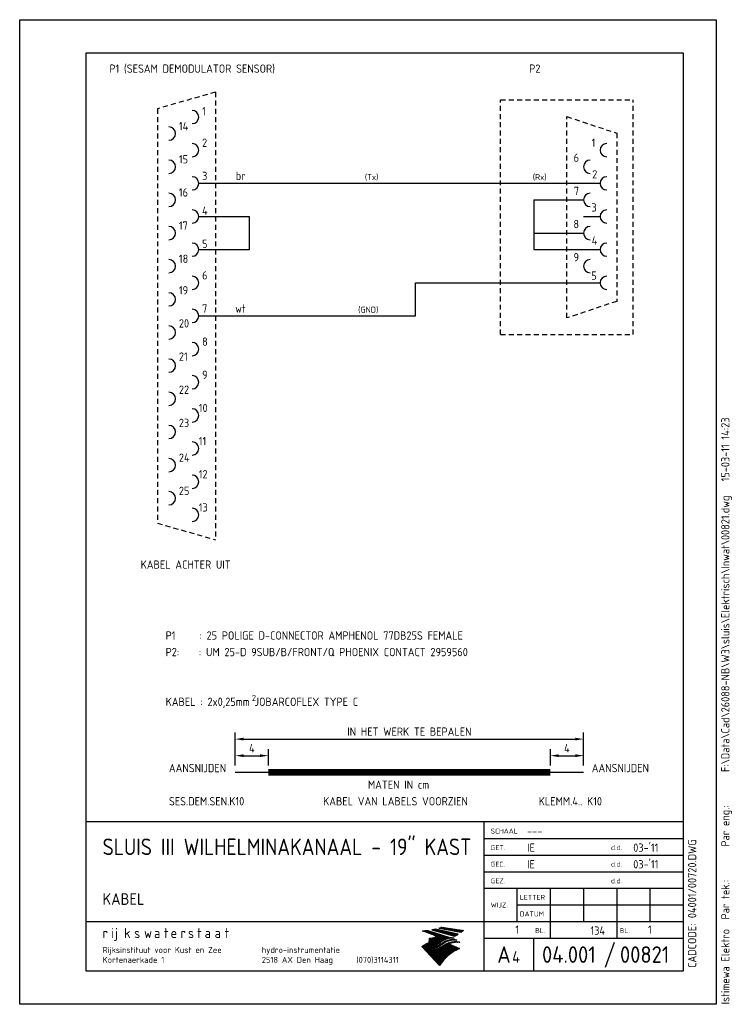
# Model space of a CAD drawing. Extents: x 0 to 215, y 0 to 297.
import ezdxf
from ezdxf.enums import TextEntityAlignment as Align

# ---------------------------------------------------------------- set-up
doc = ezdxf.new("R2010")
doc.units = 0
doc.header["$MEASUREMENT"] = 0
doc.header["$PDMODE"] = 3
doc.header["$PDSIZE"] = -2
doc.linetypes.add('STREEP', pattern=[2.5, 1.5, -1])
doc.layers.get('0').update_dxf_attribs({"linetype": 'CONTINUOUS'})
doc.layers.get('Defpoints').update_dxf_attribs({"linetype": 'CONTINUOUS'})
for name, color, linetype in [('025', 1, 'CONTINUOUS'), ('8', 4, 'CONTINUOUS'), ('L018', 7, 'CONTINUOUS'), ('L025', 4, 'CONTINUOUS'), ('L035', 2, 'CONTINUOUS'), ('L050', 6, 'CONTINUOUS'), ('L070', 1, 'CONTINUOUS'), ('T025', 4, 'CONTINUOUS'), ('T035', 2, 'CONTINUOUS'), ('T050', 6, 'CONTINUOUS')]:
    doc.layers.add(name, color=color, linetype=linetype)
doc.styles.add('ISO', font='ISO')
doc.styles.get("Standard").update_dxf_attribs({"font": 'iso.shx'})
doc.dimstyles.new('iso', dxfattribs={"dimtxt": 2.5, "dimasz": 2.5, "dimexe": 2, "dimexo": 2, "dimgap": 1, "dimtad": 1, "dimdsep": 46, "dimtxsty": 'Standard', "dimcen": -3, "dimclrd": 256, "dimclre": 256, "dimclrt": 4, "dimadec": 0, "dimazin": 0, "dimtfac": 0.72, "dimtix": 1, "dimtmove": 2, "dimatfit": 3, "dimfxl": 0, "dimtolj": 1, "dimarcsym": 0})

# ---------------------------------------------------------------- blocks, each defined once
blk = doc.blocks.new('*X3')
at = {"color": 0}
for p, q in [((124.46, 22.92), (124.55, 23.01)), ((124.58, 22.9), (124.79, 23.11)), ((124.7, 22.88), (125.06, 23.23)), ((124.82, 22.86), (125.23, 23.27)), ((124.94, 22.83), (125.35, 23.25)), ((125.06, 22.81), (125.48, 23.23)), ((125.18, 22.79), (125.6, 23.21)), ((125.3, 22.77), (125.72, 23.19)), ((125.42, 22.74), (125.85, 23.17)), ((125.54, 22.72), (125.97, 23.16)), ((125.65, 22.7), (126.09, 23.14)), ((125.77, 22.68), (126.22, 23.12)), ((125.89, 22.66), (126.34, 23.1)), ((126.01, 22.63), (126.46, 23.08)), ((126.13, 22.61), (126.58, 23.06)), ((126.25, 22.59), (126.71, 23.05)), ((126.37, 22.57), (126.83, 23.03)), ((126.49, 22.54), (126.95, 23.01)), ((126.61, 22.52), (127.08, 22.99)), ((126.73, 22.5), (127.2, 22.97)), ((126.85, 22.48), (127.32, 22.95)), ((126.97, 22.46), (127.44, 22.93)), ((127.08, 22.43), (127.57, 22.92)), ((127.2, 22.41), (127.69, 22.9)), ((127.32, 22.39), (127.81, 22.88)), ((127.44, 22.37), (127.94, 22.86)), ((127.56, 22.34), (128.06, 22.84)), ((127.68, 22.32), (128.18, 22.82)), ((127.8, 22.3), (128.31, 22.8)), ((127.92, 22.28), (128.43, 22.79)), ((128.04, 22.25), (128.55, 22.77)), ((128.16, 22.23), (128.67, 22.75)), ((128.28, 22.21), (128.8, 22.73)), ((128.4, 22.19), (128.92, 22.71)), ((128.51, 22.17), (129.04, 22.69)), ((128.63, 22.14), (129.17, 22.68)), ((128.75, 22.12), (129.29, 22.66)), ((128.87, 22.1), (129.41, 22.64)), ((128.99, 22.08), (129.53, 22.62)), ((129.11, 22.05), (129.66, 22.6)), ((129.23, 22.03), (129.78, 22.58)), ((129.35, 22.01), (129.9, 22.56)), ((129.47, 21.99), (130.03, 22.55)), ((129.59, 21.96), (130.15, 22.53)), ((129.71, 21.94), (130.27, 22.51)), ((129.82, 21.92), (130.39, 22.49)), ((129.94, 21.9), (130.52, 22.47)), ((130.06, 21.88), (130.64, 22.45)), ((130.18, 21.85), (130.76, 22.43)), ((130.3, 21.83), (130.89, 22.42)), ((130.42, 21.81), (131.01, 22.4)), ((130.54, 21.79), (131.13, 22.38)), ((130.66, 21.76), (131.26, 22.36)), ((130.78, 21.74), (131.38, 22.34)), ((130.9, 21.72), (131.5, 22.32)), ((131.02, 21.7), (131.62, 22.31)), ((131.46, 22), (131.75, 22.29))]:
    blk.add_line(p, q, dxfattribs=at)
blk = doc.blocks.new('*X2')
at = {"color": 0}
for p, q in [((122.38, 22.4), (122.44, 22.45)), ((122.49, 22.37), (122.61, 22.48)), ((122.61, 22.34), (122.78, 22.52)), ((122.72, 22.31), (122.96, 22.55)), ((122.83, 22.28), (123.14, 22.59)), ((122.94, 22.25), (123.33, 22.64)), ((123.05, 22.22), (123.47, 22.64)), ((123.16, 22.18), (123.58, 22.61)), ((123.27, 22.15), (123.7, 22.58)), ((123.38, 22.12), (123.81, 22.56)), ((123.49, 22.09), (123.93, 22.53)), ((123.6, 22.06), (124.04, 22.5)), ((123.71, 22.03), (124.16, 22.48)), ((123.82, 22), (124.28, 22.45)), ((123.94, 21.97), (124.39, 22.43)), ((124.05, 21.94), (124.51, 22.4)), ((124.16, 21.91), (124.62, 22.37)), ((124.27, 21.88), (124.74, 22.35)), ((124.38, 21.85), (124.85, 22.32)), ((124.49, 21.82), (124.97, 22.29)), ((124.6, 21.79), (125.08, 22.27)), ((124.71, 21.76), (125.2, 22.24)), ((124.82, 21.73), (125.31, 22.22)), ((124.93, 21.7), (125.43, 22.19)), ((125.04, 21.66), (125.54, 22.16)), ((125.15, 21.63), (125.66, 22.14)), ((125.27, 21.6), (125.77, 22.11)), ((125.38, 21.57), (125.89, 22.08)), ((125.49, 21.54), (126, 22.06)), ((125.6, 21.51), (126.12, 22.03)), ((125.71, 21.48), (126.23, 22.01)), ((125.82, 21.45), (126.35, 21.98)), ((125.93, 21.42), (126.46, 21.95)), ((126.04, 21.39), (126.58, 21.93)), ((126.15, 21.36), (126.69, 21.9)), ((126.26, 21.33), (126.81, 21.87)), ((126.37, 21.3), (126.92, 21.85)), ((126.48, 21.27), (127.04, 21.82)), ((126.6, 21.24), (127.15, 21.8)), ((126.71, 21.21), (127.27, 21.77)), ((126.82, 21.18), (127.38, 21.74)), ((126.93, 21.14), (127.5, 21.72)), ((127.04, 21.11), (127.62, 21.69)), ((127.15, 21.08), (127.73, 21.66)), ((127.26, 21.05), (127.85, 21.64)), ((127.37, 21.02), (127.96, 21.61)), ((127.48, 20.99), (128.08, 21.59)), ((127.59, 20.96), (128.19, 21.56)), ((127.7, 20.93), (128.31, 21.53)), ((127.81, 20.9), (128.42, 21.51)), ((127.93, 20.87), (128.54, 21.48)), ((128.04, 20.84), (128.65, 21.45)), ((128.15, 20.81), (128.77, 21.43)), ((128.26, 20.78), (128.88, 21.4)), ((128.37, 20.75), (129, 21.38)), ((128.48, 20.72), (129.11, 21.35)), ((128.59, 20.69), (129.23, 21.32)), ((128.7, 20.66), (129.34, 21.3)), ((128.81, 20.62), (129.46, 21.27)), ((128.92, 20.59), (129.57, 21.24)), ((129.03, 20.56), (129.69, 21.22)), ((129.24, 20.63), (129.8, 21.19)), ((129.5, 20.75), (129.92, 21.17)), ((129.79, 20.89), (130.03, 21.14)), ((130.1, 21.07), (130.15, 21.11))]:
    blk.add_line(p, q, dxfattribs=at)
blk = doc.blocks.new('*X1')
at = {"color": 0}
for p, q in [((119.5, 22.2), (119.5, 22.21)), ((119.6, 22.16), (119.64, 22.2)), ((119.7, 22.12), (119.79, 22.21)), ((119.8, 22.08), (119.93, 22.21)), ((119.9, 22.04), (120.07, 22.21)), ((120, 22), (120.22, 22.22)), ((120.1, 21.96), (120.37, 22.22)), ((120.2, 21.92), (120.52, 22.23)), ((120.31, 21.88), (120.67, 22.24)), ((120.41, 21.84), (120.82, 22.25)), ((120.51, 21.79), (120.98, 22.26)), ((120.61, 21.75), (121.12, 22.27)), ((120.71, 21.71), (121.23, 22.23)), ((120.81, 21.67), (121.33, 22.2)), ((120.91, 21.63), (121.44, 22.16)), ((121.01, 21.59), (121.55, 22.13)), ((121.11, 21.55), (121.65, 22.09)), ((121.21, 21.51), (121.76, 22.06)), ((121.31, 21.47), (121.87, 22.02)), ((121.41, 21.43), (121.97, 21.99)), ((121.51, 21.39), (122.08, 21.95)), ((121.62, 21.35), (122.19, 21.92)), ((121.72, 21.31), (122.29, 21.88)), ((121.82, 21.27), (122.4, 21.85)), ((121.92, 21.23), (122.51, 21.82)), ((122.02, 21.18), (122.61, 21.78)), ((122.12, 21.14), (122.72, 21.75)), ((122.22, 21.1), (122.83, 21.71)), ((122.32, 21.06), (122.93, 21.68)), ((122.42, 21.02), (123.04, 21.64)), ((122.52, 20.98), (123.15, 21.61)), ((122.62, 20.94), (123.25, 21.57)), ((122.72, 20.9), (123.36, 21.54)), ((122.82, 20.86), (123.47, 21.5)), ((122.92, 20.82), (123.57, 21.47)), ((123.03, 20.78), (123.68, 21.43)), ((123.1, 19.86), (124.43, 21.19)), ((123.13, 20.74), (123.79, 21.4)), ((123.23, 20.7), (123.89, 21.36)), ((123.33, 20.66), (124, 21.33)), ((123.38, 20), (124.53, 21.15)), ((123.41, 19.32), (125.07, 20.98)), ((123.43, 20.62), (124.11, 21.29)), ((123.53, 20.57), (124.21, 21.26)), ((123.63, 20.53), (124.32, 21.22)), ((123.7, 19.48), (125.17, 20.95)), ((123.71, 20.19), (124.64, 21.12)), ((124.03, 20.37), (124.75, 21.08)), ((124.06, 19.69), (125.28, 20.91)), ((124.13, 20.33), (124.85, 21.05)), ((124.23, 20.29), (124.96, 21.01)), ((124.58, 20.07), (125.39, 20.88)), ((124.73, 20.08), (125.49, 20.84)), ((124.83, 20.04), (125.6, 20.81)), ((119.4, 17.3), (120.02, 17.92)), ((119.47, 17.22), (120.35, 18.1)), ((119.54, 17.15), (120.64, 18.25)), ((119.61, 17.08), (120.91, 18.38)), ((119.68, 17), (121.18, 18.5)), ((119.74, 16.93), (121.43, 18.62)), ((119.81, 16.86), (121.61, 18.65)), ((119.88, 16.78), (121.76, 18.66)), ((119.95, 16.71), (121.92, 18.68)), ((120.02, 16.64), (121.47, 18.09)), ((120.09, 16.57), (121.46, 17.94)), ((120.15, 16.49), (121.59, 17.93)), ((120.22, 16.42), (121.74, 17.94)), ((120.29, 16.35), (121.9, 17.95)), ((121.45, 17.36), (122.05, 17.97)), ((121.51, 18.98), (121.86, 19.33)), ((121.52, 18.85), (122.02, 19.35)), ((121.52, 19.13), (121.71, 19.32)), ((121.52, 19.28), (121.56, 19.31)), ((121.52, 18.14), (122.08, 18.7)), ((121.54, 19.57), (121.89, 19.93)), ((121.55, 19.72), (121.74, 19.91)), ((121.55, 19.87), (121.59, 19.91)), ((121.59, 19.48), (122.05, 19.94)), ((121.59, 17.37), (122.22, 17.99)), ((121.67, 18.86), (122.19, 19.37)), ((121.67, 18.15), (122.24, 18.72)), ((121.74, 19.49), (122.22, 19.97)), ((121.74, 17.38), (122.39, 18.02)), ((121.82, 18.87), (122.36, 19.4)), ((121.83, 18.16), (122.42, 18.76)), ((121.9, 19.51), (122.39, 20)), ((121.9, 17.39), (122.56, 18.05)), ((121.98, 18.88), (122.54, 19.44)), ((121.99, 18.18), (122.6, 18.8)), ((122.06, 19.53), (122.58, 20.05)), ((122.06, 17.41), (122.75, 18.09)), ((122.14, 18.9), (122.73, 19.49)), ((122.15, 18.21), (122.79, 18.84)), ((122.23, 17.44), (122.94, 18.14)), ((122.24, 19.56), (122.78, 20.11)), ((122.31, 18.93), (122.93, 19.56)), ((122.32, 18.24), (122.99, 18.9)), ((122.35, 14.16), (126.25, 18.06)), ((122.4, 17.47), (123.14, 18.2)), ((122.41, 14.09), (126.58, 18.25)), ((122.42, 19.61), (122.99, 20.18)), ((122.48, 14.01), (126.85, 18.38)), ((122.5, 18.98), (123.15, 19.63)), ((122.51, 18.28), (123.2, 18.97)), ((122.55, 13.94), (127.09, 18.48)), ((122.58, 17.51), (123.35, 18.28)), ((122.62, 19.67), (123.23, 20.28)), ((122.62, 13.87), (127.31, 18.56)), ((122.69, 13.79), (127.52, 18.62)), ((122.7, 19.04), (123.4, 19.73)), ((122.7, 18.33), (123.43, 19.06)), ((122.76, 13.72), (127.71, 18.68)), ((122.77, 17.56), (123.58, 18.36)), ((122.82, 13.65), (127.41, 18.23)), ((122.85, 19.75), (123.5, 20.4)), ((122.89, 13.57), (127.5, 18.18)), ((122.91, 18.39), (123.68, 19.17)), ((122.92, 19.11), (123.67, 19.87)), ((122.96, 13.5), (127.6, 18.14)), ((122.98, 17.62), (123.83, 18.47)), ((123.03, 13.43), (127.7, 18.1)), ((123.1, 13.36), (127.8, 18.05)), ((123.13, 18.48), (123.96, 19.31)), ((123.15, 19.21), (123.97, 20.03)), ((123.17, 13.28), (127.89, 18.01)), ((123.19, 17.69), (124.11, 18.61)), ((123.24, 13.21), (127.99, 17.96)), ((123.3, 13.14), (128.09, 17.92)), ((123.34, 16.85), (124.36, 17.87)), ((123.37, 18.58), (124.3, 19.51)), ((123.37, 13.06), (128.18, 17.88)), ((123.42, 17.78), (124.43, 18.79)), ((123.44, 12.99), (128.28, 17.83)), ((123.57, 16.94), (124.66, 18.03)), ((123.66, 18.72), (124.66, 19.73)), ((123.68, 17.89), (124.8, 19.02)), ((123.83, 17.06), (125, 18.23)), ((123.97, 18.05), (125.21, 19.29)), ((123.98, 18.91), (125.81, 20.74)), ((124.12, 17.21), (125.46, 18.55)), ((124.3, 18.24), (125.59, 19.52)), ((124.35, 19.13), (125.92, 20.7)), ((124.47, 17.41), (125.87, 18.82)), ((124.7, 18.49), (126.67, 20.46)), ((124.82, 19.46), (126.03, 20.67)), ((124.83, 17.63), (126.18, 18.98)), ((124.94, 20), (125.71, 20.77)), ((125.25, 18.9), (126.77, 20.42)), ((125.28, 17.94), (126.45, 19.11)), ((125.34, 19.84), (126.13, 20.63)), ((125.44, 19.8), (126.24, 20.6)), ((125.54, 19.76), (126.35, 20.56)), ((125.64, 19.72), (126.45, 20.53)), ((125.74, 19.67), (126.56, 20.49)), ((125.79, 19.3), (126.88, 20.39)), ((125.95, 18.47), (126.68, 19.2)), ((126.11, 19.48), (126.99, 20.35)), ((126.34, 18.72), (126.9, 19.28)), ((126.36, 19.59), (127.09, 20.32)), ((126.59, 19.68), (127.2, 20.28)), ((126.63, 18.87), (127.1, 19.34)), ((126.8, 19.74), (127.31, 20.25)), ((126.88, 18.98), (127.29, 19.39)), ((126.99, 19.79), (127.41, 20.21)), ((127.1, 19.06), (127.47, 19.43)), ((127.17, 19.83), (127.52, 20.18)), ((127.31, 19.12), (127.65, 19.46)), ((127.35, 19.87), (127.63, 20.14)), ((127.44, 18.26), (127.9, 18.73)), ((127.5, 19.17), (127.81, 19.49)), ((127.52, 19.9), (127.73, 20.11)), ((127.66, 18.34), (128.09, 18.77)), ((127.68, 19.92), (127.87, 20.11)), ((127.68, 19.21), (127.98, 19.51)), ((127.84, 19.94), (128.02, 20.11)), ((127.86, 19.25), (128.13, 19.52)), ((127.87, 18.41), (128.26, 18.8)), ((127.99, 19.95), (128.16, 20.11)), ((128.04, 19.28), (128.28, 19.53)), ((128.07, 18.47), (128.43, 18.83)), ((128.14, 19.96), (128.29, 20.11)), ((128.2, 19.31), (128.43, 19.54)), ((128.26, 18.52), (128.6, 18.86)), ((128.29, 19.96), (128.43, 20.1)), ((128.36, 19.33), (128.58, 19.54)), ((128.43, 19.96), (128.56, 20.09)), ((128.45, 18.56), (128.76, 18.88)), ((128.52, 19.34), (128.72, 19.54)), ((128.56, 19.95), (128.68, 20.07)), ((128.62, 18.6), (128.92, 18.89)), ((128.67, 19.35), (128.86, 19.54)), ((128.7, 19.94), (128.81, 20.05)), ((128.79, 18.63), (129.07, 18.9)), ((128.82, 19.36), (128.99, 19.53)), ((128.83, 19.93), (128.9, 20.01)), ((128.95, 19.92), (128.98, 19.95)), ((128.96, 19.36), (129.13, 19.53)), ((128.96, 18.65), (129.22, 18.91)), ((129.1, 19.36), (129.26, 19.51)), ((129.12, 18.67), (129.37, 18.92)), ((129.24, 19.36), (129.38, 19.5)), ((129.28, 18.69), (129.51, 18.92)), ((129.38, 19.35), (129.51, 19.48)), ((129.43, 18.7), (129.65, 18.92)), ((129.51, 19.34), (129.63, 19.46)), ((129.58, 18.71), (129.79, 18.91)), ((129.64, 19.33), (129.71, 19.4)), ((129.73, 18.72), (129.92, 18.9)), ((129.76, 19.31), (129.79, 19.34)), ((129.87, 18.72), (130.05, 18.89)), ((130.01, 18.72), (130.18, 18.88)), ((130.15, 18.71), (130.3, 18.86)), ((130.28, 18.7), (130.42, 18.84)), ((130.41, 18.69), (130.53, 18.8)), ((130.54, 18.68), (130.61, 18.74)), ((130.66, 18.66), (130.69, 18.68)), ((119.33, 17.37), (119.64, 17.68)), ((120.36, 16.27), (121.43, 17.35)), ((120.43, 16.2), (121.43, 17.2)), ((120.5, 16.13), (121.47, 17.11)), ((120.57, 16.05), (121.62, 17.11)), ((120.63, 15.98), (121.78, 17.12)), ((120.7, 15.91), (121.93, 17.14)), ((120.77, 15.84), (121.39, 16.46)), ((120.84, 15.76), (121.39, 16.31)), ((120.91, 15.69), (121.43, 16.21)), ((120.98, 15.62), (121.58, 16.22)), ((121.04, 15.54), (121.73, 16.23)), ((121.11, 15.47), (121.88, 16.24)), ((121.18, 15.4), (122.04, 16.25)), ((121.25, 15.33), (122.2, 16.28)), ((121.32, 15.25), (122.37, 16.3)), ((121.39, 15.18), (122.54, 16.33)), ((121.42, 16.48), (122.09, 17.16)), ((121.46, 15.11), (122.71, 16.36)), ((121.52, 15.03), (122.9, 16.41)), ((121.56, 16.49), (122.26, 17.18)), ((121.59, 14.96), (123.08, 16.45)), ((121.66, 14.89), (123.28, 16.51)), ((121.71, 16.5), (122.43, 17.21)), ((121.73, 14.81), (123.49, 16.57)), ((121.8, 14.74), (123.7, 16.65)), ((121.87, 16.51), (122.6, 17.24)), ((121.87, 14.67), (123.94, 16.74)), ((121.93, 14.6), (124.18, 16.85)), ((122, 14.52), (124.44, 16.96)), ((122.03, 16.53), (122.78, 17.28)), ((122.07, 14.45), (124.72, 17.1)), ((122.14, 14.38), (125.03, 17.27)), ((122.19, 16.55), (122.97, 17.33)), ((122.21, 14.3), (125.37, 17.47)), ((122.28, 14.23), (125.77, 17.72)), ((122.36, 16.58), (123.17, 17.39)), ((122.54, 16.61), (123.38, 17.45)), ((122.72, 16.66), (123.59, 17.53)), ((122.92, 16.71), (123.83, 17.62)), ((123.12, 16.77), (124.08, 17.73)), ((123.51, 12.92), (128.38, 17.79)), ((123.58, 12.85), (128.48, 17.74)), ((123.65, 12.77), (128.57, 17.7)), ((123.72, 12.7), (128.67, 17.66)), ((123.78, 12.63), (128.77, 17.61)), ((123.85, 12.55), (128.87, 17.57)), ((123.92, 12.48), (128.96, 17.52)), ((123.99, 12.41), (129.06, 17.48)), ((124.06, 12.33), (129.16, 17.43)), ((124.13, 12.26), (129.25, 17.39)), ((124.19, 12.19), (129.35, 17.35)), ((124.26, 12.12), (129.45, 17.3)), ((124.33, 12.04), (129.55, 17.26)), ((124.4, 11.97), (129.64, 17.21)), ((127.63, 15.06), (129.74, 17.17)), ((128.18, 15.47), (129.84, 17.13)), ((128.62, 15.76), (129.94, 17.08)), ((128.99, 16), (130.03, 17.04)), ((129.33, 16.19), (130.13, 16.99)), ((129.64, 16.36), (130.23, 16.95)), ((129.93, 16.51), (130.32, 16.9)), ((130.2, 16.64), (130.42, 16.86)), ((130.46, 16.76), (130.52, 16.82)), ((124.47, 11.9), (125.36, 12.79)), ((124.54, 11.82), (124.95, 12.24)), ((124.61, 11.75), (124.66, 11.81))]:
    blk.add_line(p, q, dxfattribs=at)
blk = doc.blocks.new('RWS-A4')
at = {"layer": 'L018'}
for points in [[(131.04, 19.9, 0.096785), (129.12, 19.82, 0.112197), (127.49, 19.1, -0.053563), (125.92, 18.02, -0.118977), (123.44, 17.36), (123.42, 17.1, 0.119963), (126.53, 17.96, 0.023106), (127.26, 18.39, -0.122288), (129.52, 19.44, -0.085653), (131.63, 19.47), (131.85, 19.3, 0.099961), (129.55, 19.18, 0.132183), (127.55, 18.15, -0.038085), (126.39, 17.37, -0.13681), (123.39, 16.48), (123.38, 16.21, 0.080811), (125.68, 16.64, 0.058894), (127.78, 17.73, -0.082225), (129.13, 18.49, -0.092855), (131.63, 18.92, -0.043537), (132.5, 18.83), (132.74, 18.65, 0.043537), (131.87, 18.72, 0.092855), (129.38, 18.24), (132.56, 16.8, 0.150009), (126.62, 11.74), (121.28, 17.42, -0.041294), (122.54, 18.2, -0.010407), (123.5, 18.65, 0.132383), (126.3, 19.51, 0.030321), (127.01, 19.97), (126.64, 20.12, -0.113038), (124.33, 18.93, -0.024913), (123.5, 18.85), (123.53, 19.31, 0.112751), (125.63, 19.85, 0.032243), (126.33, 20.25), (126, 20.38, -0.04183), (125.16, 19.89, -0.111744), (123.53, 19.48), (123.55, 19.91, 0.127331), (125.69, 20.51), (121.49, 22.21, 0.026013), (123.1, 22.27), (129.74, 20.11, -0.052836), (130.84, 20.05)], [(124.29, 22.43), (131.07, 20.55, 0.030795), (132.17, 21.11), (125.39, 22.65, -0.019263)], [(127.15, 23.28), (133.77, 22.28, -0.035988), (133.07, 21.69), (126.36, 22.94, 0.037759)], [(126.39, 18.76), (127.04, 19.16, -0.043255), (127.82, 19.64), (127.31, 19.85, -0.05292), (125.74, 18.77, -0.124489), (123.47, 18.14), (123.46, 17.93, 0.129366)]]:
    blk.add_lwpolyline(points, format="xyb", close=True, dxfattribs=at)
at = {"layer": 'L025'}
for p, q in [((0, 297), (210, 297)), ((0, 0), (0, 297)), ((210, 297), (210, 0)), ((176.63, 11.24), (179.37, 18.76)), ((210, 0), (0, 0))]:
    blk.add_line(p, q, dxfattribs=at)
at = {"layer": 'L035'}
for p, q in [((140, 50), (200, 50)), ((140, 45), (200, 45)), ((140, 40), (200, 40)), ((150, 25), (150, 35)), ((160, 20), (160, 35)), ((170, 35), (170, 25)), ((180, 35), (180, 20)), ((190, 35), (190, 25)), ((150, 30), (200, 30))]:
    blk.add_line(p, q, dxfattribs=at)
at = {"layer": 'L070'}
for p, q in [((20, 10), (20, 287)), ((20, 287), (200, 287)), ((200, 287), (200, 10)), ((200.05, 55), (20, 55)), ((140, 10), (140, 55)), ((140, 35), (200, 35)), ((20, 25), (200, 25)), ((140, 20), (200, 20)), ((155, 10), (155, 20)), ((200, 10), (20, 10))]:
    blk.add_line(p, q, dxfattribs=at)
at = {"layer": 'L018'}
for name in ['*X1', '*X2', '*X3']:
    blk.add_blockref(name, (2, 0), dxfattribs=at)
at = {"layer": 'T025'}
for s, height, p in [('SCHAAL', 1.5, (142, 51.5)), ('GET.', 1.5, (142, 46.5)), ('GEC.', 1.5, (142, 41.5)), ('GEZ.', 1.5, (142, 36.5)), ('LETTER', 1.5, (150.8, 31.5)), ('WIJZ.', 1.5, (142, 29.2)), ('DATUM', 1.5, (150.8, 26.5)), ('Rijksinstituut voor Kust en Zee', 1.8, (25, 15.5)), ('hydro-instrumentatie', 1.8, (73, 15.5)), ('Kortenaerkade 1', 1.8, (25, 12.5)), ('2518 AX Den Haag', 1.8, (73, 12.5)), ('(070)3114311', 1.8, (101.5, 12.5))]:
    blk.add_text(s, height=height, dxfattribs=at).set_placement(p)
for p in [(180, 46.5), (180, 41.5), (180, 36.5)]:
    blk.add_text('d.d.', height=1.5, dxfattribs=at).set_placement(p, align=Align.CENTER)
at = {"layer": 'T025', "style": 'ISO'}
blk.add_text('CADCODE:', height=2.5, rotation=90, dxfattribs=at).set_placement((204, 11))
at = {"layer": 'T025'}
for p in [(158.5, 21.5), (184, 21.5)]:
    blk.add_text('BL.', height=1.5, dxfattribs=at).set_placement(p, align=Align.RIGHT)
at = {"layer": 'T025', "style": 'ISO'}
for tag, p in [('SCHAAL', (153, 51)), ('GET', (153, 46)), ('DAT', (185, 46)), ('GEC', (153, 41)), ('DAT', (185, 41)), ('GEZ', (153, 36)), ('DAT', (185, 36))]:
    blk.add_attdef(tag, p, '', height=2.5, dxfattribs=at)
for tag, p in [('A', (165, 32.5)), ('B', (175, 32.5)), ('C', (185, 32.5)), ('D', (195, 32.5)), ('A', (165, 27.5)), ('B', (175, 27.5)), ('C', (185, 27.5)), ('D', (195, 27.5)), ('1', (150, 22.5)), ('1', (190, 22.5))]:
    blk.add_attdef(tag, text='', height=2.5, dxfattribs=at).set_placement(p, align=Align.MIDDLE)
blk.add_attdef('*', (204, 26), '', height=2.5, rotation=90, dxfattribs=at)
blk.add_attdef('100', text='', height=2.5, dxfattribs=at).set_placement((176.5, 21), align=Align.RIGHT)
at = {"layer": 'T035', "style": 'ISO'}
for p in [(25, 37.5), (25, 30)]:
    blk.add_attdef('*', p, '', height=3.5, dxfattribs=at)
at = {"layer": 'T035'}
blk.add_attdef('*', (148.5, 12.5), '', height=3.5, dxfattribs=at)
at = {"layer": 'T050'}
for s, p in [('r', (25, 20)), ('i', (27.5, 20)), ('j', (28.75, 20)), ('k', (31.5, 20)), ('s', (34.5, 20)), ('w', (37.5, 20)), ('a', (40.5, 20)), ('t', (43.5, 20)), ('e', (45.5, 20)), ('r', (48.5, 20)), ('s', (50.75, 20)), ('t', (53.5, 20)), ('a', (55.75, 20)), ('a', (58.75, 20)), ('t', (61.75, 20))]:
    blk.add_text(s, height=3, dxfattribs=at).set_placement(p)
at = {"layer": 'T050', "style": 'ISO'}
blk.add_text('A', height=5, dxfattribs=at).set_placement((144, 12.5))
for tag, p in [('*', (25, 45)), ('95.001', (157.5, 12.5)), ('00005', (181, 12.5))]:
    blk.add_attdef(tag, p, '', height=5, dxfattribs=at)
blk = doc.blocks.new('*D6')
at = {"layer": 'Defpoints', "color": 0}
for p in [(170, 75), (160, 70), (170, 70)]:
    blk.add_point(p, dxfattribs=at)
at = {"layer": 'L018', "lineweight": -2}
for p, q in [((160, 72), (160, 77)), ((162.5, 75), (167.5, 75)), ((170, 72), (170, 77))]:
    blk.add_line(p, q, dxfattribs=at)
at = {"layer": 'L018'}
for points in [[(162.5, 75.42), (162.5, 74.58), (160, 75)], [(167.5, 75.42), (167.5, 74.58), (170, 75)]]:
    blk.add_solid(points, dxfattribs=at)
at = {"layer": 'L018', "color": 4, "insert": (165, 77.25), "char_height": 2.5, "attachment_point": 5}
blk.add_mtext('\\A1;4', dxfattribs=at)
blk = doc.blocks.new('*D7')
at = {"layer": 'Defpoints', "color": 0}
for p in [(75, 75), (65, 70), (75, 70)]:
    blk.add_point(p, dxfattribs=at)
at = {"layer": 'L018', "lineweight": -2}
for p, q in [((65, 72), (65, 77)), ((67.5, 75), (72.5, 75)), ((75, 72), (75, 77))]:
    blk.add_line(p, q, dxfattribs=at)
at = {"layer": 'L018'}
for points in [[(67.5, 75.42), (67.5, 74.58), (65, 75)], [(72.5, 75.42), (72.5, 74.58), (75, 75)]]:
    blk.add_solid(points, dxfattribs=at)
at = {"layer": 'L018', "color": 4, "insert": (70, 77.25), "char_height": 2.5, "attachment_point": 5}
blk.add_mtext('\\A1;4', dxfattribs=at)
blk = doc.blocks.new('*D5')
at = {"layer": 'Defpoints', "color": 0}
for p in [(170, 80), (65, 70), (170, 70)]:
    blk.add_point(p, dxfattribs=at)
at = {"layer": 'L018', "lineweight": -2}
for p, q in [((65, 72), (65, 82)), ((170, 72), (170, 82)), ((67.5, 80), (167.5, 80))]:
    blk.add_line(p, q, dxfattribs=at)
at = {"layer": 'L018'}
for points in [[(67.5, 80.42), (67.5, 79.58), (65, 80)], [(167.5, 80.42), (167.5, 79.58), (170, 80)]]:
    blk.add_solid(points, dxfattribs=at)
at = {"layer": 'L018', "color": 4, "insert": (117.5, 82.25), "char_height": 2.5, "attachment_point": 5}
blk.add_mtext('\\A1;IN HET WERK TE BEPALEN', dxfattribs=at)
blk = doc.blocks.new('123', base_point=(59.18, 83.76))
at = {"layer": '8', "linetype": 'Continuous', "style": 'ISO'}
blk.add_text('2', height=1.8, dxfattribs=at).set_placement((58.9, 83.6))
blk = doc.blocks.new('ISTIMEWA')
at = {"layer": '025'}
blk.add_attdef('ISTIMEWA', (0, 0), '', height=2.5, rotation=90, dxfattribs=at)

msp = doc.modelspace()

# ---------------------------------------------------------------- linework, layer by layer
at = {"layer": 'L035', "linetype": 'STREEP'}
for p, q in [((59, 275.138), (41.5, 270.138)), ((59, 275.138), (59, 140.138)), ((145, 272.777), (185, 272.777)), ((145, 202.04), (145, 272.777)), ((185, 202.04), (185, 272.777)), ((41.5, 270.138), (41.5, 145.138)), ((165, 267.777), (180, 262.777)), ((165, 207.04), (165, 267.777)), ((180, 262.777), (180, 212.04)), ((180, 212.04), (165, 207.04)), ((145, 202.04), (185, 202.04)), ((41.5, 145.138), (59, 140.138))]:
    msp.add_line(p, q, dxfattribs=at)
at = {"layer": 'L035', "linetype": 'Continuous'}
for p, q in [((175, 247.638), (54, 247.638)), ((155, 242.638), (170, 242.638)), ((54, 237.638), (69.292, 237.638)), ((170, 237.638), (175, 237.638)), ((155, 232.638), (170, 232.638)), ((54, 227.638), (69.292, 227.638)), ((155, 227.638), (175, 227.638)), ((119.292, 217.638), (175, 217.638)), ((54, 207.638), (119.292, 207.638))]:
    msp.add_line(p, q, dxfattribs=at)
at = {"layer": 'L035'}
for p, q in [((155, 242.638), (155, 227.638)), ((69.292, 227.638), (69.292, 237.638)), ((119.292, 207.638), (119.292, 217.638))]:
    msp.add_line(p, q, dxfattribs=at)
at = {"layer": 'L035', "linetype": 'Continuous'}
for centre, start, end in [((52, 267.638), 270, 90), ((45, 262.638), 270, 90), ((52, 257.638), 270, 90), ((177, 257.638), 90, 270), ((45, 252.638), 270, 90), ((172, 252.638), 90, 270), ((52, 247.638), 270, 90), ((177, 247.638), 90, 270), ((45, 242.638), 270, 90), ((172, 242.638), 90, 270), ((52, 237.638), 270, 90), ((177, 237.638), 90, 270), ((45, 232.638), 270, 90), ((172, 232.638), 90, 270), ((52, 227.638), 270, 90), ((177, 227.638), 90, 270), ((45, 222.638), 270, 90), ((172, 222.638), 90, 270), ((52, 217.638), 270, 90), ((177, 217.638), 90, 270), ((45, 212.638), 270, 90), ((52, 207.638), 270, 90), ((45, 202.638), 270, 90), ((52, 197.638), 270, 90), ((45, 192.638), 270, 90), ((52, 187.638), 270, 90), ((45, 182.638), 270, 90), ((52, 177.638), 270, 90), ((45, 172.638), 270, 90), ((52, 167.638), 270, 90), ((45, 162.638), 270, 90), ((52, 157.638), 270, 90), ((45, 152.638), 270, 90), ((52, 147.638), 270, 90)]:
    msp.add_arc(centre, 2, start, end, dxfattribs=at)
at = {"layer": 'L050', "linetype": 'Continuous'}
for p, q in [((65, 70), (75, 70)), ((75, 70), (160, 70)), ((160, 70), (170, 70))]:
    msp.add_line(p, q, dxfattribs=at)
at = {"layer": 'L050', "linetype": 'Continuous', "const_width": 2}
msp.add_lwpolyline([(75, 70), (160, 70)], dxfattribs=at)

# ---------------------------------------------------------------- block references
ref = msp.add_blockref('RWS-A4', (0, 0))
ref.add_attrib('*', 'SLUIS III WILHELMINAKANAAL - 19" KAST', (25, 45), dxfattribs={"layer": 'T050', "height": 5, "style": 'ISO', "width": 0.95})
ref.add_attrib('*', 'KABEL', (25, 30), dxfattribs={"layer": 'T035', "height": 3.5, "style": 'ISO'})
ref.add_attrib('95.001', '04.001', (157.5, 12.5), dxfattribs={"layer": 'T050', "height": 5, "style": 'ISO'})
ref.add_attrib('00005', '00821', (181, 12.5), dxfattribs={"layer": 'T050', "height": 5, "style": 'ISO'})
ref.add_attrib('GET', 'IE', (153, 46), dxfattribs={"layer": 'T025', "height": 2.5, "style": 'ISO'})
ref.add_attrib('DAT', "03-'11", (185, 46), dxfattribs={"layer": 'T025', "height": 2.5, "style": 'ISO'})
ref.add_attrib('1', '1', dxfattribs={"layer": 'T025', "height": 2.5, "style": 'ISO'}).set_placement((190, 22.5), align=Align.MIDDLE)
ref.add_attrib('1', '1', dxfattribs={"layer": 'T025', "height": 2.5, "style": 'ISO'}).set_placement((150, 22.5), align=Align.MIDDLE)
ref.add_attrib('100', '134', dxfattribs={"layer": 'T025', "height": 2.5, "style": 'ISO'}).set_placement((176.5, 21), align=Align.RIGHT)
ref.add_attrib('*', '4', (148.5, 12.5), dxfattribs={"layer": 'T035', "height": 3.5})
ref.add_attrib('SCHAAL', '---', (153, 51), dxfattribs={"layer": 'T025', "height": 2.5, "style": 'ISO'})
ref.add_attrib('*', '04001/00720.DWG', (204, 26), dxfattribs={"layer": 'T025', "height": 2.5, "rotation": 90, "style": 'ISO'})
ref.add_attrib('GEC', 'IE', (153, 41), dxfattribs={"layer": 'T025', "height": 2.5, "style": 'ISO'})
ref.add_attrib('DAT', "03-'11", (185, 41), dxfattribs={"layer": 'T025', "height": 2.5, "style": 'ISO'})
at = {"layer": '025'}
msp.add_blockref('ISTIMEWA', (214.011, -0.005), dxfattribs=at).add_auto_attribs({'ISTIMEWA': 'Istimewa Elektro  Par tek.:       Par eng.:       F:\\Data\\Cad\\26088-NB\\W3\\sluis\\Elektrisch\\Inwat\\00821.dwg   15-03-11 14:23'})
at = {"layer": 'T025', "linetype": 'Continuous'}
msp.add_blockref('123', (70.272, 91.7), dxfattribs=at)

# ---------------------------------------------------------------- texts
at = {"layer": 'T025', "linetype": 'Continuous', "style": 'ISO'}
for s, p in [('P1 (SESAM DEMODULATOR SENSOR)', (52, 282.25)), ('P2', (155.325, 282.25))]:
    msp.add_text(s, height=2.5, dxfattribs=at).set_placement(p, align=Align.MIDDLE)
for s, p in [('1', (55, 268.138)), ('14', (48, 263.638)), ('2', (55, 258.638)), ('15', (48, 253.638)), ('3', (55, 248.638)), ('16', (48, 243.638)), ('4', (55, 238.138)), ('17', (48, 233.638)), ('5', (55, 228.138)), ('18', (48, 223.638)), ('6', (55, 218.638)), ('19', (48, 214.138)), ('7', (55, 208.638)), ('20', (48, 204.138)), ('8', (55, 198.638)), ('21', (48, 194.138)), ('9', (55, 188.638)), ('22', (48, 184.138)), ('10', (54, 178.638)), ('23', (48, 174.138)), ('11', (54, 168.638)), ('24', (48, 163.638)), ('12', (54, 158.638)), ('25', (48, 153.638)), ('13', (54, 148.638)), ('KABEL ACHTER UIT', (36.482, 131.392)), ('P1', (44, 110)), (': 25 POLIGE D-CONNECTOR AMPHENOL 77DB25S FEMALE', (54.189, 110)), ('P2:', (44, 105)), (': UM 25-D 9SUB/B/FRONT/Q PHOENIX CONTACT 2959560', (54.018, 105)), ('KABEL : 2x0,25mm JOBARCOFLEX TYPE C', (44.018, 90)), ('AANSNIJDEN', (45, 70)), ('AANSNIJDEN', (172.5, 70)), ('MATEN IN cm', (105, 65)), ('SES.DEM.SEN.K10', (45, 60)), ('KABEL VAN LABELS VOORZIEN', (91.5, 60)), ('KLEMM.4.. K10', (156.5, 60))]:
    msp.add_text(s, height=2.5, dxfattribs=at).set_placement(p)
for s, height, p in [('1', 2.5, (173.563, 258.621)), ('6', 2.5, (168.651, 254.113)), ('br', 2.5, (68.134, 248.638)), ('(Tx)', 1.8, (108.134, 248.638)), ('(Rx)', 1.8, (158.842, 248.638)), ('2', 2.5, (174.151, 249.113)), ('7', 2.5, (168.663, 244.101)), ('3', 2.5, (173.972, 239.113)), ('8', 2.5, (168.663, 234.101)), ('4', 2.5, (174.151, 229.113)), ('9', 2.5, (168.663, 224.101)), ('5', 2.5, (173.972, 218.56)), ('wt', 2.5, (68.134, 208.638)), ('(GND)', 1.8, (108.134, 208.638))]:
    msp.add_text(s, height=height, dxfattribs=at).set_placement(p, align=Align.RIGHT)

# ---------------------------------------------------------------- dimensions: what is measured, and where the dimension line sits
at = {"layer": 'L018'}
for base, p1, p2, text, picture, middle in [((170, 80), (65, 70), (170, 70), 'IN HET WERK TE BEPALEN', '*D5', (117.5, 82.25)), ((75, 75), (65, 70), (75, 70), '4', '*D7', (70, 77.25)), ((170, 75), (160, 70), (170, 70), '4', '*D6', (165, 77.25))]:
    dim = msp.add_linear_dim(base=base, p1=p1, p2=p2, text=text, dimstyle='iso', override={"dimtxsty": 'Standard'}, dxfattribs=at)
    dim.commit()
    dim.dimension.update_dxf_attribs({"geometry": picture, "text_midpoint": middle})

doc.saveas('drawing.dxf')
